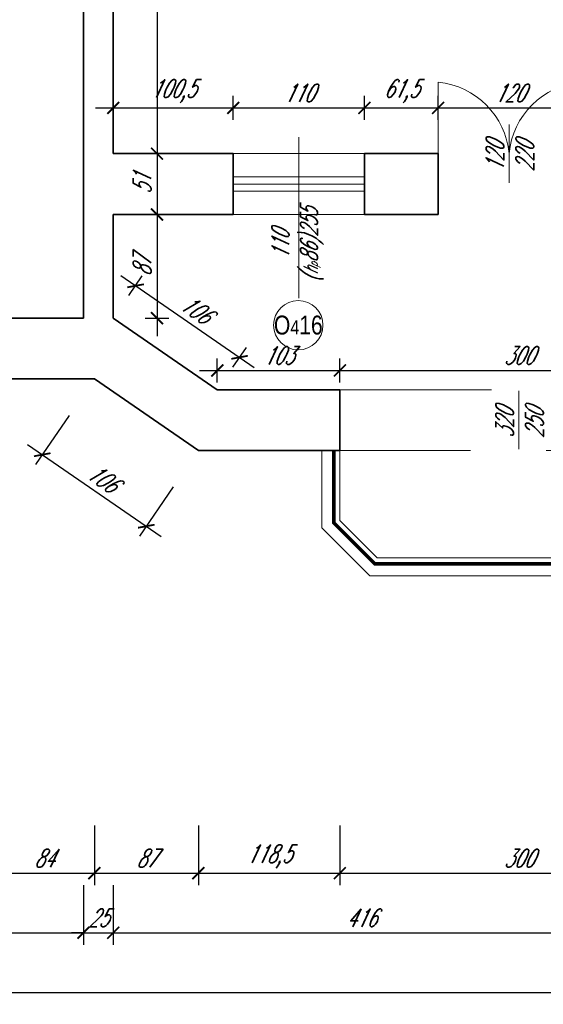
# Model space of a CAD drawing. Header units: millimetres. Extents: x 402 to 79005, y -7782 to 89952.
# Tile 59 of 256: x 26923 to 27362, y 13392 to 14218. Entities that reach past the tile are written whole.
import ezdxf

# ---------------------------------------------------------------- set-up
doc = ezdxf.new("R2010")
doc.units = ezdxf.units.MM
doc.header["$LTSCALE"] = 10
doc.linetypes.add('DASHED', pattern=[19.05, 12.7, -6.35])
doc.layers.get('0').update_dxf_attribs({"lineweight": 0})
doc.layers.get('Defpoints').update_dxf_attribs({"color": 253})
for name, color, linetype, lineweight in [('01 parter - ściany', 253, 'Continuous', 35), ('03-01_okna', 253, 'Continuous', 15), ('03_drzwi', 253, 'Continuous', 15), ('04-1_widok', 253, 'Continuous', 5), ('04-2_nad', 253, 'DASHED', 5), ('05-01_wymiary', 253, 'Continuous', 5), ('05-03_opis', 253, 'Continuous', 5)]:
    doc.layers.add(name, color=color, linetype=linetype, lineweight=lineweight)
doc.styles.add('ariel', font='ARIAL.TTF', dxfattribs={"width": 0.8})
doc.styles.add('ariel_wym', font='simplex.shx', dxfattribs={"width": 0.65, "oblique": 25})
doc.dimstyles.new('ariel 50', dxfattribs={"dimtxt": 15, "dimasz": 10, "dimexe": 10, "dimexo": 0, "dimgap": 5, "dimtad": 1, "dimdec": 1, "dimrnd": 0.5, "dimtxsty": 'ariel_wym', "dimblk": 'ARCHTICK', "dimcen": 2.5, "dimdle": 15, "dimazin": 0, "dimtfac": 1, "dimtdec": 1, "dimtix": 1, "dimtmove": 0, "dimatfit": 3, "dimldrblk": 'DOT', "dimfxl": 0, "dimarcsym": 0})
doc.dimstyles.new('ariel 50 wnętrze', dxfattribs={"dimtxt": 15, "dimasz": 10, "dimexe": 10, "dimexo": 0, "dimgap": 5, "dimtad": 1, "dimdec": 1, "dimrnd": 0.5, "dimtxsty": 'ariel_wym', "dimblk": 'ARCHTICK', "dimcen": 2.5, "dimdle": 15, "dimazin": 0, "dimtfac": 1, "dimtdec": 1, "dimtix": 1, "dimtmove": 0, "dimatfit": 3, "dimldrblk": 'DOT', "dimfxl": 0, "dimarcsym": 0})

# ---------------------------------------------------------------- blocks, each defined once
blk = doc.blocks.new('_ArchTick')
at = {"color": 0, "linetype": 'ByBlock', "const_width": 0.15}
blk.add_lwpolyline([(-0.5, -0.5), (0.5, 0.5)], dxfattribs=at)
blk = doc.blocks.new('*D3109')
at = {"layer": '05-01_wymiary', "color": 0, "lineweight": -2}
for p, q in [((26901.23, 13541.86), (26901.23, 13491.86)), ((26985.38, 13541.86), (26985.38, 13491.86)), ((26886.23, 13501.86), (27000.38, 13501.86))]:
    blk.add_line(p, q, dxfattribs=at)
at = {"layer": 'Defpoints', "color": 0, "lineweight": 0}
for p in [(26901.23, 13967.4), (26985.38, 13916.4), (26985.38, 13501.86)]:
    blk.add_point(p, dxfattribs=at)
at = {"layer": '05-01_wymiary', "color": 0, "lineweight": -2, "xscale": 10, "yscale": 10, "zscale": 10, "rotation": 180}
blk.add_blockref('_ArchTick', (26901.23, 13501.86), dxfattribs=at)
at = {"layer": '05-01_wymiary', "color": 0, "lineweight": -2, "xscale": 10, "yscale": 10, "zscale": 10}
blk.add_blockref('_ArchTick', (26985.38, 13501.86), dxfattribs=at)
at = {"layer": '05-01_wymiary', "color": 0, "insert": (26943.3, 13514.36), "char_height": 15, "attachment_point": 5, "style": 'ariel_wym'}
blk.add_mtext('84', dxfattribs=at)
blk = doc.blocks.new('_Dot')
at = {"color": 0, "linetype": 'ByBlock', "lineweight": -2}
blk.add_line((-0.5, 0), (-1, 0), dxfattribs=at)
at = {"color": 0, "linetype": 'ByBlock', "const_width": 0.5}
blk.add_lwpolyline([(-0.25, 0, 1), (0.25, 0, 1)], format="xyb", close=True, dxfattribs=at)
blk = doc.blocks.new('*D3110')
at = {"layer": '05-01_wymiary', "color": 0, "lineweight": -2}
for p, q in [((26985.38, 13541.86), (26985.38, 13491.86)), ((27072.6, 13541.86), (27072.6, 13491.86)), ((26970.38, 13501.86), (27087.6, 13501.86))]:
    blk.add_line(p, q, dxfattribs=at)
at = {"layer": 'Defpoints', "color": 0, "lineweight": 0}
for p in [(26985.38, 13916.4), (27072.6, 13856.4), (27072.6, 13501.86)]:
    blk.add_point(p, dxfattribs=at)
at = {"layer": '05-01_wymiary', "color": 0, "lineweight": -2, "xscale": 10, "yscale": 10, "zscale": 10, "rotation": 180}
blk.add_blockref('_ArchTick', (26985.38, 13501.86), dxfattribs=at)
at = {"layer": '05-01_wymiary', "color": 0, "lineweight": -2, "xscale": 10, "yscale": 10, "zscale": 10}
blk.add_blockref('_ArchTick', (27072.6, 13501.86), dxfattribs=at)
at = {"layer": '05-01_wymiary', "color": 0, "insert": (27028.99, 13514.36), "char_height": 15, "attachment_point": 5, "style": 'ariel_wym'}
blk.add_mtext('87', dxfattribs=at)
blk = doc.blocks.new('*D3111')
at = {"layer": '05-01_wymiary', "color": 0, "lineweight": -2}
for p, q in [((27072.6, 13541.86), (27072.6, 13491.86)), ((27191.23, 13541.86), (27191.23, 13491.86)), ((27057.6, 13501.86), (27206.23, 13501.86))]:
    blk.add_line(p, q, dxfattribs=at)
at = {"layer": 'Defpoints', "color": 0, "lineweight": 0}
for p in [(27191.23, 13907.4), (27072.6, 13856.4), (27191.23, 13501.86)]:
    blk.add_point(p, dxfattribs=at)
at = {"layer": '05-01_wymiary', "color": 0, "lineweight": -2, "xscale": 10, "yscale": 10, "zscale": 10, "rotation": 180}
blk.add_blockref('_ArchTick', (27072.6, 13501.86), dxfattribs=at)
at = {"layer": '05-01_wymiary', "color": 0, "lineweight": -2, "xscale": 10, "yscale": 10, "zscale": 10}
blk.add_blockref('_ArchTick', (27191.23, 13501.86), dxfattribs=at)
at = {"layer": '05-01_wymiary', "color": 0, "insert": (27131.92, 13515.78), "char_height": 15, "attachment_point": 5, "style": 'ariel_wym'}
blk.add_mtext('118,5', dxfattribs=at)
blk = doc.blocks.new('*D3112')
at = {"layer": '05-01_wymiary', "color": 0, "lineweight": -2}
for p, q in [((27191.23, 13541.86), (27191.23, 13491.86)), ((27491.23, 13541.86), (27491.23, 13491.86)), ((27176.23, 13501.86), (27506.23, 13501.86))]:
    blk.add_line(p, q, dxfattribs=at)
at = {"layer": 'Defpoints', "color": 0, "lineweight": 0}
for p in [(27191.23, 13907.4), (27491.23, 13907.4), (27491.23, 13501.86)]:
    blk.add_point(p, dxfattribs=at)
at = {"layer": '05-01_wymiary', "color": 0, "lineweight": -2, "xscale": 10, "yscale": 10, "zscale": 10, "rotation": 180}
blk.add_blockref('_ArchTick', (27191.23, 13501.86), dxfattribs=at)
at = {"layer": '05-01_wymiary', "color": 0, "lineweight": -2, "xscale": 10, "yscale": 10, "zscale": 10}
blk.add_blockref('_ArchTick', (27491.23, 13501.86), dxfattribs=at)
at = {"layer": '05-01_wymiary', "color": 0, "insert": (27341.23, 13514.36), "char_height": 15, "attachment_point": 5, "style": 'ariel_wym'}
blk.add_mtext('300', dxfattribs=at)
blk = doc.blocks.new('*D3133')
at = {"layer": '05-01_wymiary', "color": 0, "lineweight": -2}
for p, q in [((26579.23, 13491.86), (26579.23, 13441.86)), ((26976.23, 13491.86), (26976.23, 13441.86)), ((26564.23, 13451.86), (26991.23, 13451.86))]:
    blk.add_line(p, q, dxfattribs=at)
at = {"layer": 'Defpoints', "color": 0, "lineweight": 0}
for p in [(26579.23, 13967.4), (26976.23, 13967.4), (26976.23, 13451.86)]:
    blk.add_point(p, dxfattribs=at)
at = {"layer": '05-01_wymiary', "color": 0, "lineweight": -2, "xscale": 10, "yscale": 10, "zscale": 10, "rotation": 180}
blk.add_blockref('_ArchTick', (26579.23, 13451.86), dxfattribs=at)
at = {"layer": '05-01_wymiary', "color": 0, "lineweight": -2, "xscale": 10, "yscale": 10, "zscale": 10}
blk.add_blockref('_ArchTick', (26976.23, 13451.86), dxfattribs=at)
at = {"layer": '05-01_wymiary', "color": 0, "insert": (26777.73, 13464.36), "char_height": 15, "attachment_point": 5, "style": 'ariel_wym'}
blk.add_mtext('397', dxfattribs=at)
blk = doc.blocks.new('*D3134')
at = {"layer": '05-01_wymiary', "color": 0, "lineweight": -2}
for p, q in [((26976.23, 13491.86), (26976.23, 13441.86)), ((27001.23, 13491.86), (27001.23, 13441.86)), ((26976.23, 13451.86), (26966.23, 13451.86)), ((26976.23, 13451.86), (27001.23, 13451.86)), ((27001.23, 13451.86), (27011.23, 13451.86))]:
    blk.add_line(p, q, dxfattribs=at)
at = {"layer": 'Defpoints', "color": 0, "lineweight": 0}
for p in [(26976.23, 13967.4), (27001.23, 13967.4), (27001.23, 13451.86)]:
    blk.add_point(p, dxfattribs=at)
at = {"layer": '05-01_wymiary', "color": 0, "lineweight": -2, "xscale": 10, "yscale": 10, "zscale": 10}
blk.add_blockref('_ArchTick', (26976.23, 13451.86), dxfattribs=at)
at = {"layer": '05-01_wymiary', "color": 0, "lineweight": -2, "xscale": 10, "yscale": 10, "zscale": 10, "rotation": 180}
blk.add_blockref('_ArchTick', (27001.23, 13451.86), dxfattribs=at)
at = {"layer": '05-01_wymiary', "color": 0, "insert": (26988.73, 13464.36), "char_height": 15, "attachment_point": 5, "style": 'ariel_wym'}
blk.add_mtext('25', dxfattribs=at)
blk = doc.blocks.new('*D3135')
at = {"layer": '05-01_wymiary', "color": 0, "lineweight": -2}
for p, q in [((27001.23, 13491.86), (27001.23, 13441.86)), ((27417.23, 13491.86), (27417.23, 13441.86)), ((26986.23, 13451.86), (27432.23, 13451.86))]:
    blk.add_line(p, q, dxfattribs=at)
at = {"layer": 'Defpoints', "color": 0, "lineweight": 0}
for p in [(27417.23, 14105.4), (27001.23, 13967.4), (27417.23, 13451.86)]:
    blk.add_point(p, dxfattribs=at)
at = {"layer": '05-01_wymiary', "color": 0, "lineweight": -2, "xscale": 10, "yscale": 10, "zscale": 10, "rotation": 180}
blk.add_blockref('_ArchTick', (27001.23, 13451.86), dxfattribs=at)
at = {"layer": '05-01_wymiary', "color": 0, "lineweight": -2, "xscale": 10, "yscale": 10, "zscale": 10}
blk.add_blockref('_ArchTick', (27417.23, 13451.86), dxfattribs=at)
at = {"layer": '05-01_wymiary', "color": 0, "insert": (27209.23, 13464.36), "char_height": 15, "attachment_point": 5, "style": 'ariel_wym'}
blk.add_mtext('416', dxfattribs=at)
blk = doc.blocks.new('*D3139')
at = {"layer": '05-01_wymiary', "color": 0, "lineweight": -2}
for p, q in [((22059.72, 13441.86), (22059.72, 13391.86)), ((27712.5, 13441.86), (27712.5, 13391.86)), ((22044.72, 13401.86), (27727.5, 13401.86))]:
    blk.add_line(p, q, dxfattribs=at)
at = {"layer": 'Defpoints', "color": 0, "lineweight": 0}
for p in [(22059.72, 13988.48), (27712.5, 13916.4), (27712.5, 13401.86)]:
    blk.add_point(p, dxfattribs=at)
at = {"layer": '05-01_wymiary', "color": 0, "lineweight": -2, "xscale": 10, "yscale": 10, "zscale": 10, "rotation": 180}
blk.add_blockref('_ArchTick', (22059.72, 13401.86), dxfattribs=at)
at = {"layer": '05-01_wymiary', "color": 0, "lineweight": -2, "xscale": 10, "yscale": 10, "zscale": 10}
blk.add_blockref('_ArchTick', (27712.5, 13401.86), dxfattribs=at)
at = {"layer": '05-01_wymiary', "color": 0, "insert": (24886.11, 13414.36), "char_height": 15, "attachment_point": 5, "style": 'ariel_wym'}
blk.add_mtext('5653', dxfattribs=at)
blk = doc.blocks.new('*D2690')
at = {"layer": '05-01_wymiary', "color": 0, "lineweight": -2}
for p, q in [((27037.92, 14580.4), (27037.92, 14090.4)), ((27027.92, 14565.4), (27047.92, 14565.4)), ((27027.92, 14105.4), (27047.92, 14105.4))]:
    blk.add_line(p, q, dxfattribs=at)
at = {"layer": 'Defpoints', "color": 0, "lineweight": 0}
for p in [(27001.23, 14565.4), (27001.23, 14105.4), (27037.92, 14105.4)]:
    blk.add_point(p, dxfattribs=at)
at = {"layer": '05-01_wymiary', "color": 0, "lineweight": -2, "xscale": 10, "yscale": 10, "zscale": 10}
for p, rotation in [((27037.92, 14565.4), 90), ((27037.92, 14105.4), 270)]:
    blk.add_blockref('_ArchTick', p, dxfattribs=dict(at, rotation=rotation))
at = {"layer": '05-01_wymiary', "color": 0, "insert": (27025.42, 14335.4), "char_height": 15, "attachment_point": 5, "rotation": 90, "style": 'ariel_wym'}
blk.add_mtext('460', dxfattribs=at)
blk = doc.blocks.new('*D2691')
at = {"layer": '05-01_wymiary', "color": 0, "lineweight": -2}
for p, q in [((27037.92, 14120.4), (27037.92, 14039.4)), ((27027.92, 14105.4), (27047.92, 14105.4)), ((27027.92, 14054.4), (27047.92, 14054.4))]:
    blk.add_line(p, q, dxfattribs=at)
at = {"layer": 'Defpoints', "color": 0, "lineweight": 0}
for p in [(27001.23, 14105.4), (27001.23, 14054.4), (27037.92, 14054.4)]:
    blk.add_point(p, dxfattribs=at)
at = {"layer": '05-01_wymiary', "color": 0, "lineweight": -2, "xscale": 10, "yscale": 10, "zscale": 10}
for p, rotation in [((27037.92, 14105.4), 90), ((27037.92, 14054.4), 270)]:
    blk.add_blockref('_ArchTick', p, dxfattribs=dict(at, rotation=rotation))
at = {"layer": '05-01_wymiary', "color": 0, "insert": (27025.42, 14079.9), "char_height": 15, "attachment_point": 5, "rotation": 90, "style": 'ariel_wym'}
blk.add_mtext('51', dxfattribs=at)
blk = doc.blocks.new('*D2692')
at = {"layer": '05-01_wymiary', "color": 0, "lineweight": -2}
for p, q in [((27037.92, 14069.4), (27037.92, 13952.4)), ((27027.92, 14054.4), (27047.92, 14054.4)), ((27027.92, 13967.4), (27047.92, 13967.4))]:
    blk.add_line(p, q, dxfattribs=at)
at = {"layer": 'Defpoints', "color": 0, "lineweight": 0}
for p in [(27001.23, 14054.4), (27001.23, 13967.4), (27037.92, 13967.4)]:
    blk.add_point(p, dxfattribs=at)
at = {"layer": '05-01_wymiary', "color": 0, "lineweight": -2, "xscale": 10, "yscale": 10, "zscale": 10}
for p, rotation in [((27037.92, 14054.4), 90), ((27037.92, 13967.4), 270)]:
    blk.add_blockref('_ArchTick', p, dxfattribs=dict(at, rotation=rotation))
at = {"layer": '05-01_wymiary', "color": 0, "insert": (27025.42, 14010.9), "char_height": 15, "attachment_point": 5, "rotation": 90, "style": 'ariel_wym'}
blk.add_mtext('87', dxfattribs=at)
blk = doc.blocks.new('*D2693')
at = {"layer": '05-01_wymiary', "color": 0, "lineweight": -2}
for p, q in [((27001.23, 14133.77), (27001.23, 14153.77)), ((27101.85, 14133.77), (27101.85, 14153.77)), ((26986.23, 14143.77), (27116.85, 14143.77))]:
    blk.add_line(p, q, dxfattribs=at)
at = {"layer": 'Defpoints', "color": 0, "lineweight": 0}
for p in [(27101.85, 14143.77), (27001.23, 14105.4), (27101.85, 14105.4)]:
    blk.add_point(p, dxfattribs=at)
at = {"layer": '05-01_wymiary', "color": 0, "lineweight": -2, "xscale": 10, "yscale": 10, "zscale": 10, "rotation": 180}
blk.add_blockref('_ArchTick', (27001.23, 14143.77), dxfattribs=at)
at = {"layer": '05-01_wymiary', "color": 0, "lineweight": -2, "xscale": 10, "yscale": 10, "zscale": 10}
blk.add_blockref('_ArchTick', (27101.85, 14143.77), dxfattribs=at)
at = {"layer": '05-01_wymiary', "color": 0, "insert": (27051.54, 14157.7), "char_height": 15, "attachment_point": 5, "style": 'ariel_wym'}
blk.add_mtext('100,5', dxfattribs=at)
blk = doc.blocks.new('*D2694')
at = {"layer": '05-01_wymiary', "color": 0, "lineweight": -2}
for p, q in [((27101.85, 14133.77), (27101.85, 14153.77)), ((27211.85, 14133.77), (27211.85, 14153.77)), ((27086.85, 14143.77), (27226.85, 14143.77))]:
    blk.add_line(p, q, dxfattribs=at)
at = {"layer": 'Defpoints', "color": 0, "lineweight": 0}
for p in [(27211.85, 14143.77), (27101.85, 14105.4), (27211.85, 14105.4)]:
    blk.add_point(p, dxfattribs=at)
at = {"layer": '05-01_wymiary', "color": 0, "lineweight": -2, "xscale": 10, "yscale": 10, "zscale": 10, "rotation": 180}
blk.add_blockref('_ArchTick', (27101.85, 14143.77), dxfattribs=at)
at = {"layer": '05-01_wymiary', "color": 0, "lineweight": -2, "xscale": 10, "yscale": 10, "zscale": 10}
blk.add_blockref('_ArchTick', (27211.85, 14143.77), dxfattribs=at)
at = {"layer": '05-01_wymiary', "color": 0, "insert": (27156.85, 14156.27), "char_height": 15, "attachment_point": 5, "style": 'ariel_wym'}
blk.add_mtext('110', dxfattribs=at)
blk = doc.blocks.new('*D2695')
at = {"layer": '05-01_wymiary', "color": 0, "lineweight": -2}
for p, q in [((27211.85, 14133.77), (27211.85, 14153.77)), ((27273.54, 14133.77), (27273.54, 14153.77)), ((27196.85, 14143.77), (27288.54, 14143.77))]:
    blk.add_line(p, q, dxfattribs=at)
at = {"layer": 'Defpoints', "color": 0, "lineweight": 0}
for p in [(27273.54, 14143.77), (27211.85, 14105.4), (27273.54, 14105.4)]:
    blk.add_point(p, dxfattribs=at)
at = {"layer": '05-01_wymiary', "color": 0, "lineweight": -2, "xscale": 10, "yscale": 10, "zscale": 10, "rotation": 180}
blk.add_blockref('_ArchTick', (27211.85, 14143.77), dxfattribs=at)
at = {"layer": '05-01_wymiary', "color": 0, "lineweight": -2, "xscale": 10, "yscale": 10, "zscale": 10}
blk.add_blockref('_ArchTick', (27273.54, 14143.77), dxfattribs=at)
at = {"layer": '05-01_wymiary', "color": 0, "insert": (27242.69, 14157.7), "char_height": 15, "attachment_point": 5, "style": 'ariel_wym'}
blk.add_mtext('61,5', dxfattribs=at)
blk = doc.blocks.new('*D2696')
at = {"layer": '05-01_wymiary', "color": 0, "lineweight": -2}
for p, q in [((27273.54, 14133.77), (27273.54, 14153.77)), ((27393.54, 14133.77), (27393.54, 14153.77)), ((27258.54, 14143.77), (27408.54, 14143.77))]:
    blk.add_line(p, q, dxfattribs=at)
at = {"layer": 'Defpoints', "color": 0, "lineweight": 0}
for p in [(27393.54, 14143.77), (27273.54, 14105.4), (27393.54, 14105.4)]:
    blk.add_point(p, dxfattribs=at)
at = {"layer": '05-01_wymiary', "color": 0, "lineweight": -2, "xscale": 10, "yscale": 10, "zscale": 10, "rotation": 180}
blk.add_blockref('_ArchTick', (27273.54, 14143.77), dxfattribs=at)
at = {"layer": '05-01_wymiary', "color": 0, "lineweight": -2, "xscale": 10, "yscale": 10, "zscale": 10}
blk.add_blockref('_ArchTick', (27393.54, 14143.77), dxfattribs=at)
at = {"layer": '05-01_wymiary', "color": 0, "insert": (27333.54, 14156.27), "char_height": 15, "attachment_point": 5, "style": 'ariel_wym'}
blk.add_mtext('120', dxfattribs=at)
blk = doc.blocks.new('*D2724')
at = {"layer": '05-01_wymiary', "color": 0, "lineweight": -2}
for p, q in [((27088.45, 13913.54), (27088.45, 13933.54)), ((27191.23, 13913.54), (27191.23, 13933.54)), ((27073.45, 13923.54), (27206.23, 13923.54))]:
    blk.add_line(p, q, dxfattribs=at)
at = {"layer": 'Defpoints', "color": 0, "lineweight": 0}
for p in [(27191.23, 13923.54), (27088.45, 13907.4), (27191.23, 13907.4)]:
    blk.add_point(p, dxfattribs=at)
at = {"layer": '05-01_wymiary', "color": 0, "lineweight": -2, "xscale": 10, "yscale": 10, "zscale": 10, "rotation": 180}
blk.add_blockref('_ArchTick', (27088.45, 13923.54), dxfattribs=at)
at = {"layer": '05-01_wymiary', "color": 0, "lineweight": -2, "xscale": 10, "yscale": 10, "zscale": 10}
blk.add_blockref('_ArchTick', (27191.23, 13923.54), dxfattribs=at)
at = {"layer": '05-01_wymiary', "color": 0, "insert": (27139.84, 13936.04), "char_height": 15, "attachment_point": 5, "style": 'ariel_wym'}
blk.add_mtext('103', dxfattribs=at)
blk = doc.blocks.new('*D2725')
at = {"layer": '05-01_wymiary', "color": 0, "lineweight": -2}
for p, q in [((27191.23, 13913.54), (27191.23, 13933.54)), ((27491.23, 13913.54), (27491.23, 13933.54)), ((27176.23, 13923.54), (27506.23, 13923.54))]:
    blk.add_line(p, q, dxfattribs=at)
at = {"layer": 'Defpoints', "color": 0, "lineweight": 0}
for p in [(27491.23, 13923.54), (27191.23, 13907.4), (27491.23, 13907.4)]:
    blk.add_point(p, dxfattribs=at)
at = {"layer": '05-01_wymiary', "color": 0, "lineweight": -2, "xscale": 10, "yscale": 10, "zscale": 10, "rotation": 180}
blk.add_blockref('_ArchTick', (27191.23, 13923.54), dxfattribs=at)
at = {"layer": '05-01_wymiary', "color": 0, "lineweight": -2, "xscale": 10, "yscale": 10, "zscale": 10}
blk.add_blockref('_ArchTick', (27491.23, 13923.54), dxfattribs=at)
at = {"layer": '05-01_wymiary', "color": 0, "insert": (27341.23, 13936.04), "char_height": 15, "attachment_point": 5, "style": 'ariel_wym'}
blk.add_mtext('300', dxfattribs=at)
blk = doc.blocks.new('*D2728')
at = {"layer": '05-01_wymiary', "color": 0, "lineweight": -2}
for p, q in [((27007.55, 14003.06), (27119.49, 13926.06)), ((27014.24, 13986.32), (27025.57, 14002.8)), ((27101.47, 13926.32), (27112.8, 13942.8))]:
    blk.add_line(p, q, dxfattribs=at)
at = {"layer": 'Defpoints', "color": 0, "lineweight": 0}
for p in [(27001.23, 13967.4), (27107.13, 13934.56), (27088.45, 13907.4)]:
    blk.add_point(p, dxfattribs=at)
at = {"layer": '05-01_wymiary', "color": 0, "lineweight": -2, "xscale": 10, "yscale": 10, "zscale": 10}
for p, rotation in [((27019.91, 13994.56), 145.4771617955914), ((27107.13, 13934.56), 325.4771617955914)]:
    blk.add_blockref('_ArchTick', p, dxfattribs=dict(at, rotation=rotation))
at = {"layer": '05-01_wymiary', "color": 0, "insert": (27070.6, 13974.86), "char_height": 15, "attachment_point": 5, "rotation": 325.47716, "style": 'ariel_wym'}
blk.add_mtext('106', dxfattribs=at)
blk = doc.blocks.new('*D3060')
at = {"layer": '05-01_wymiary', "color": 0, "lineweight": -2}
for p, q in [((26964.35, 13885.83), (26936.01, 13844.63)), ((26929.32, 13861.37), (27041.26, 13784.37)), ((27051.57, 13825.83), (27023.24, 13784.63))]:
    blk.add_line(p, q, dxfattribs=at)
at = {"layer": 'Defpoints', "color": 0, "lineweight": 0}
for p in [(26985.38, 13916.4), (27072.6, 13856.4), (27028.9, 13792.87)]:
    blk.add_point(p, dxfattribs=at)
at = {"layer": '05-01_wymiary', "color": 0, "lineweight": -2, "xscale": 10, "yscale": 10, "zscale": 10}
for p, rotation in [((26941.68, 13852.87), 145.477161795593), ((27028.9, 13792.87), 325.477161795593)]:
    blk.add_blockref('_ArchTick', p, dxfattribs=dict(at, rotation=rotation))
at = {"layer": '05-01_wymiary', "color": 0, "insert": (26992.37, 13833.17), "char_height": 15, "attachment_point": 5, "rotation": 325.47716, "style": 'ariel_wym'}
blk.add_mtext('106', dxfattribs=at)

msp = doc.modelspace()

# ---------------------------------------------------------------- linework, layer by layer
at = {"layer": '01 parter - ściany'}
for p, q in [((26976.226, 13967.403), (26976.226, 14565.403)), ((27001.226, 14105.403), (27001.226, 14565.403)), ((27001.226, 14105.403), (27101.851, 14105.403)), ((27101.851, 14105.403), (27101.851, 14054.403)), ((27211.851, 14105.403), (27273.538, 14105.403)), ((27211.851, 14105.403), (27211.851, 14054.403)), ((27273.538, 14105.403), (27273.538, 14054.403)), ((27001.226, 13967.403), (27001.226, 14054.403)), ((27001.226, 14054.403), (27101.851, 14054.403)), ((27211.851, 14054.403), (27273.538, 14054.403)), ((26976.226, 13967.403), (26901.226, 13967.403)), ((27088.452, 13907.403), (27001.226, 13967.403)), ((26901.226, 13916.403), (26985.379, 13916.403)), ((27072.605, 13856.403), (26985.379, 13916.403)), ((27191.226, 13907.403), (27088.452, 13907.403)), ((27191.226, 13907.403), (27191.226, 13856.403)), ((27191.226, 13856.403), (27072.605, 13856.403))]:
    msp.add_line(p, q, dxfattribs=at)
at = {"layer": '03-01_okna', "linetype": 'Continuous', "lineweight": 0}
for p, q in [((27101.851, 14105.403), (27211.851, 14105.403)), ((27101.851, 14085.903), (27211.851, 14085.903)), ((27101.851, 14079.903), (27211.851, 14079.903)), ((27101.851, 14073.903), (27211.851, 14073.903)), ((27101.851, 14054.403), (27211.851, 14054.403))]:
    msp.add_line(p, q, dxfattribs=at)
at = {"layer": '03_drzwi'}
for p, q in [((27273.538, 14105.403), (27273.538, 14165.403)), ((27333.099, 14080.908), (27333.099, 14129.898)), ((27341.226, 13857.408), (27341.226, 13906.398))]:
    msp.add_line(p, q, dxfattribs=at)
for centre, radius, start, end in [((27267.053, 14099.403), 66.318, 5.190839, 84.387919), ((27399.057, 14099.403), 66.23, 94.779553, 174.802279)]:
    msp.add_arc(centre, radius, start, end, dxfattribs=at)
at = {"layer": '04-1_widok'}
for p, q in [((27176.226, 13856.403), (27176.226, 13791.403)), ((27191.226, 13856.403), (27191.226, 13797.616)), ((27191.226, 13797.616), (27222.439, 13766.403)), ((27176.226, 13791.403), (27216.226, 13751.403)), ((27222.439, 13766.403), (27460.012, 13766.403)), ((27216.226, 13751.403), (27466.226, 13751.403))]:
    msp.add_line(p, q, dxfattribs=at)
at = {"layer": '04-1_widok', "const_width": 3}
msp.add_lwpolyline([(27186.226, 13856.403), (27186.226, 13795.545), (27220.368, 13761.403), (27462.084, 13761.403), (27496.226, 13795.545), (27496.226, 13856.403)], dxfattribs=at)
at = {"layer": '04-2_nad'}
for p, q in [((27191.226, 13907.403), (27491.226, 13907.403)), ((27491.226, 13856.403), (27191.226, 13856.403))]:
    msp.add_line(p, q, dxfattribs=at)
at = {"layer": '05-03_opis', "lineweight": 0}
msp.add_line((27156.851, 14119.103), (27156.851, 13984.218), dxfattribs=at)
msp.add_circle((27156.351, 13961.529), 20.689, dxfattribs=at)

# ---------------------------------------------------------------- texts
at = {"layer": '03_drzwi', "char_height": 15, "width": 160.59049, "attachment_point": 7, "rotation": 90, "style": 'ariel_wym'}
for s, insert in [('120\\P220', (27353.742, 14090.352)), ('320\\P250', (27361.869, 13866.852))]:
    msp.add_mtext(s, dxfattribs=dict(at, insert=insert))
at = {"layer": '05-03_opis', "lineweight": 0, "insert": (27155.78, 14029.1), "char_height": 14.4, "width": 62.66128, "attachment_point": 5, "rotation": 90, "style": 'ariel_wym'}
msp.add_mtext('110\\P({\\H0.8333x;h\\H0.6x;p}86)255', dxfattribs=at)
at = {"layer": '05-03_opis', "lineweight": 0, "insert": (27156.351, 13961.529), "char_height": 15.84, "width": 75.19353, "attachment_point": 5, "style": 'ariel'}
msp.add_mtext('O{\\H0.7576x;4}16', dxfattribs=at)

# ---------------------------------------------------------------- dimensions: what is measured, and where the dimension line sits
at = {"layer": '05-01_wymiary'}
dim = msp.add_linear_dim(base=(27037.917, 14105.403), p1=(27001.226, 14565.403), p2=(27001.226, 14105.403), angle=90, dimstyle='ariel 50 wnętrze', dxfattribs=at)
dim.commit()
dim.dimension.update_dxf_attribs({"geometry": '*D2690', "text_midpoint": (27025.417, 14335.403)})
for base, p1, p2, dimstyle, picture, middle in [((27101.851, 14143.768), (27001.226, 14105.403), (27101.851, 14105.403), 'ariel 50 wnętrze', '*D2693', (27051.538, 14157.697)), ((27417.226, 13451.855), (27001.226, 13967.403), (27417.226, 14105.403), 'ariel 50', '*D3135', (27209.226, 13464.355)), ((27712.504, 13401.855), (22059.719, 13988.478), (27712.504, 13916.403), 'ariel 50', '*D3139', (24886.112, 13414.355)), ((26976.226, 13451.855), (26579.226, 13967.403), (26976.226, 13967.403), 'ariel 50', '*D3133', (26777.726, 13464.355)), ((26985.379, 13501.855), (26901.226, 13967.403), (26985.379, 13916.403), 'ariel 50', '*D3109', (26943.302, 13514.355)), ((27001.226, 13451.855), (26976.226, 13967.403), (27001.226, 13967.403), 'ariel 50', '*D3134', (26988.726, 13464.355)), ((27191.226, 13923.538), (27088.452, 13907.403), (27191.226, 13907.403), 'ariel 50 wnętrze', '*D2724', (27139.839, 13936.038)), ((27072.605, 13501.855), (26985.379, 13916.403), (27072.605, 13856.403), 'ariel 50', '*D3110', (27028.992, 13514.355)), ((27191.226, 13501.855), (27072.605, 13856.403), (27191.226, 13907.403), 'ariel 50', '*D3111', (27131.915, 13515.784)), ((27491.226, 13501.855), (27191.226, 13907.403), (27491.226, 13907.403), 'ariel 50', '*D3112', (27341.226, 13514.355))]:
    dim = msp.add_linear_dim(base=base, p1=p1, p2=p2, dimstyle=dimstyle, dxfattribs=at)
    dim.commit()
    dim.dimension.update_dxf_attribs({"geometry": picture, "text_midpoint": middle})
for base, p1, p2, picture, middle in [((27211.851, 14143.768), (27101.851, 14105.403), (27211.851, 14105.403), '*D2694', (27156.851, 14156.268)), ((27273.538, 14143.768), (27211.851, 14105.403), (27273.538, 14105.403), '*D2695', (27242.694, 14157.697)), ((27393.538, 14143.768), (27273.538, 14105.403), (27393.538, 14105.403), '*D2696', (27333.538, 14156.268)), ((27491.226, 13923.538), (27191.226, 13907.403), (27491.226, 13907.403), '*D2725', (27341.226, 13936.038))]:
    dim = msp.add_linear_dim(base=base, p1=p1, p2=p2, dimstyle='ariel 50 wnętrze', override={"dimtmove": 1}, dxfattribs=at)
    dim.commit()
    dim.dimension.update_dxf_attribs({"geometry": picture, "text_midpoint": middle})
for base, p1, p2, picture, middle in [((27037.917, 14054.403), (27001.226, 14105.403), (27001.226, 14054.403), '*D2691', (27025.417, 14079.903)), ((27037.917, 13967.403), (27001.226, 14054.403), (27001.226, 13967.403), '*D2692', (27025.417, 14010.903))]:
    dim = msp.add_linear_dim(base=base, p1=p1, p2=p2, angle=90, dimstyle='ariel 50 wnętrze', override={"dimtmove": 1}, dxfattribs=at)
    dim.commit()
    dim.dimension.update_dxf_attribs({"geometry": picture, "text_midpoint": middle})
for p1, p2, distance, dimstyle, picture, middle in [((27001.226, 13967.403), (27088.452, 13907.403), 32.963, 'ariel 50 wnętrze', '*D2728', (27070.604, 13974.86)), ((26985.379, 13916.403), (27072.605, 13856.403), -77.111, 'ariel 50', '*D3060', (26992.374, 13833.17))]:
    dim = msp.add_aligned_dim(p1=p1, p2=p2, distance=distance, dimstyle=dimstyle, dxfattribs=at)
    dim.commit()
    dim.dimension.update_dxf_attribs({"geometry": picture, "text_midpoint": middle})

doc.saveas('drawing.dxf')
